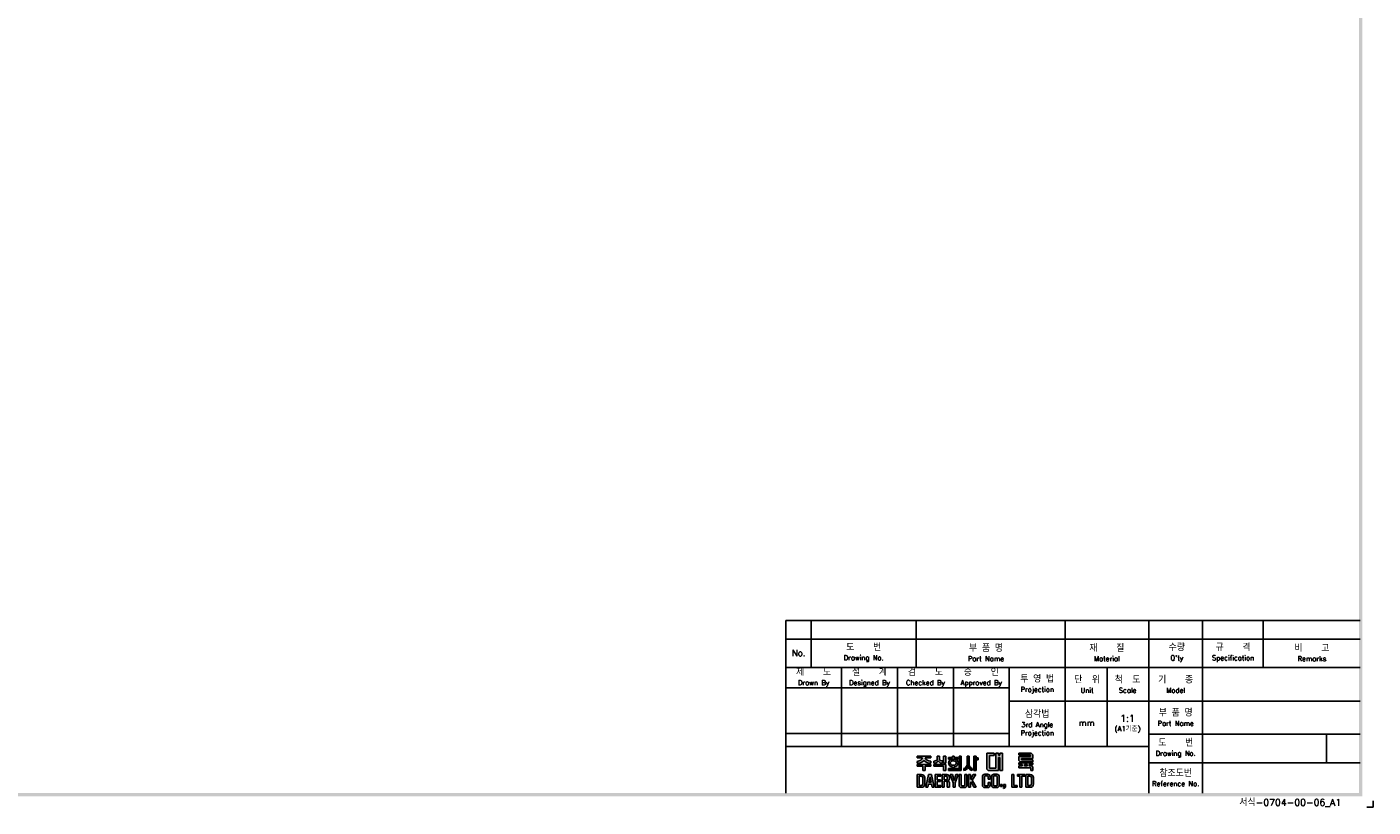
# Model space of a CAD drawing. Extents: x -194 to 879, y -1928 to 536.
# Tile 2 of 3: x 442 to 879, y -50 to 203. Entities that reach past the tile are written whole.
import ezdxf

# ---------------------------------------------------------------- set-up
doc = ezdxf.new("R2010")
doc.units = 0
doc.header["$MEASUREMENT"] = 0
for name, color, linetype in [('di', 3, 'CONTINUOUS'), ('dimtaxt', 3, 'CONTINUOUS'), ('dwg', 7, 'CONTINUOUS')]:
    doc.layers.add(name, color=color, linetype=linetype)
doc.styles.get("Standard").update_dxf_attribs({"font": 'romans.shx', "height": 2, "bigfont": 'hgs.shx'})

# ---------------------------------------------------------------- blocks, each defined once
blk = doc.blocks.new('도면서식 A1')
at = {"layer": 'di', "insert": (780.92, -2.61), "char_height": 2.2, "width": 38.8706, "attachment_point": 4}
blk.add_mtext('서식-0704-00-06_A1', dxfattribs=at)
blk = doc.blocks.new('대륙')
at = {"layer": 'dimtaxt'}
for points in [[(70.89, 12.38), (72.38, 12.38), (72.38, 13.12), (70.01, 13.12), (70.01, 8), (70.53, 7.49), (73.84, 7.49), (73.84, 11.66), (74.29, 11.66), (74.29, 7.49), (75.14, 7.49), (75.14, 13.12), (74.29, 13.12), (74.29, 12.42), (73.84, 12.42), (73.84, 13.12), (73.01, 13.12), (73.01, 8.23), (70.89, 8.23)], [(61.83, 12.19), (61.11, 12.19), (61.11, 8.2), (57.74, 8.2), (57.74, 7.47), (61.11, 7.47), (61.83, 7.47)]]:
    blk.add_hatch(color=256, dxfattribs=at).paths.add_polyline_path(points)
h = blk.add_hatch(color=256, dxfattribs=at)
h.paths.add_polyline_path([(84.17, 12.56), (84.17, 11.99), (80.38, 11.99), (80.38, 10.74), (80.81, 10.32), (84.92, 10.32), (84.92, 10.92), (81.19, 10.92), (81.19, 11.44), (84.92, 11.44), (84.92, 12.6), (84.39, 13.12), (80.36, 13.12), (80.36, 12.56)])
h.paths.add_polyline_path([(83.7, 9.41), (84.92, 9.41), (84.92, 9.97), (80.36, 9.97), (80.36, 9.41), (81.48, 9.41), (81.48, 9.04), (80.35, 9.04), (80.35, 8.42), (84.18, 8.42), (84.18, 7.49), (84.92, 7.49), (84.92, 8.64), (84.52, 9.04), (83.7, 9.04)])
h.paths.add_polyline_path([(83, 9.41), (82.23, 9.41), (82.23, 9.04), (83, 9.04)], flags=17)
h = blk.add_hatch(color=256, dxfattribs=at)
edge = h.paths.add_edge_path()
edge.add_line((51.99, 12.18), (47.65, 12.18))
edge.add_line((47.65, 12.18), (47.65, 11.59))
edge.add_line((47.65, 11.59), (49.36, 11.59))
edge.add_ellipse((47.48, 11.55), major_axis=(1.89, 0.39), ratio=0.576936, start_angle=268.0794, end_angle=342.4305, ccw=False)
edge.add_line((47.64, 10.44), (47.64, 9.87))
edge.add_ellipse((47.59, 11.36), major_axis=(2.46, 0), ratio=0.608939, start_angle=-88.7913, end_angle=-24.3158)
edge.add_ellipse((52.06, 11.36), major_axis=(-2.46, 0), ratio=0.608939, start_angle=384.3158, end_angle=448.3061)
edge.add_line((51.99, 9.87), (51.99, 10.51))
edge.add_ellipse((52.11, 11.62), major_axis=(-1.91, 0.31), ratio=0.577613, start_angle=17.5125, end_angle=91.8636, ccw=False)
edge.add_line((50.24, 11.59), (51.99, 11.59))
edge.add_line((51.99, 11.59), (51.99, 12.18))
h.paths.add_polyline_path([(52, 9.48), (47.64, 9.48), (47.64, 8.87), (49.46, 8.87), (49.46, 7.49), (50.19, 7.49), (50.19, 8.88), (52, 8.88)])
edge = h.paths.add_edge_path()
edge.add_arc((55.25, 11.18), 0.45, 180, 220.7047, ccw=False)
edge.add_line((54.8, 11.18), (54.8, 12.18))
edge.add_line((54.8, 12.18), (54.06, 12.18))
edge.add_line((54.06, 12.18), (54.06, 11.18))
edge.add_arc((53.61, 11.18), 0.45, 319.2953, 360, ccw=False)
edge.add_spline(control_points=[(53.95, 10.89), (53.94, 10.88), (53.93, 10.87), (53.83, 10.76), (53.7, 10.68), (53.03, 10.51)], knot_values=[3.761053, 3.761053, 3.761053, 3.761053, 3.807132, 3.807132, 4.298097, 4.298097, 4.298097, 4.298097], degree=3, periodic=0)
edge.add_line((53.03, 10.51), (53.03, 9.85))
edge.add_spline(control_points=[(53.03, 9.85), (53.05, 9.85), (53.06, 9.85), (53.74, 9.96), (53.94, 10.08), (54.15, 10.22), (54.2, 10.3), (54.43, 10.6)], knot_values=[3.495949, 3.495949, 3.495949, 3.495949, 3.524444, 3.524444, 4.06832, 4.06832, 4.379503, 4.379503, 4.379503, 4.379503], degree=3, periodic=0)
edge.add_spline(control_points=[(54.43, 10.6), (54.65, 10.3), (54.71, 10.22), (54.92, 10.08), (55.12, 9.96), (55.75, 9.88), (55.78, 9.87), (55.8, 9.86)], knot_values=[3.495949, 3.495949, 3.495949, 3.495949, 3.807132, 3.807132, 4.351008, 4.351008, 4.402945, 4.402945, 4.402945, 4.402945], degree=3, periodic=0)
edge.add_line((55.8, 9.86), (55.8, 10.59))
edge.add_spline(control_points=[(55.8, 10.59), (55.78, 10.59), (55.76, 10.6), (55.19, 10.66), (55.03, 10.75), (54.92, 10.87), (54.91, 10.88), (54.91, 10.89)], knot_values=[3.761053, 3.761053, 3.761053, 3.761053, 3.81299, 3.81299, 4.356866, 4.356866, 4.402945, 4.402945, 4.402945, 4.402945], degree=3, periodic=0)
h.paths.add_polyline_path([(56.82, 9.48), (53.03, 9.48), (53.03, 8.87), (56.1, 8.87), (56.1, 7.49), (56.82, 7.49)])
h.paths.add_polyline_path([(56.82, 12.19), (56.1, 12.19), (56.1, 9.87), (56.82, 9.87)])
h.paths.add_polyline_path([(60.76, 11.76), (59.58, 11.76), (59.58, 12.19), (59.05, 12.19), (59.05, 11.76), (57.74, 11.76), (57.74, 11.21), (60.76, 11.21)])
edge = h.paths.add_edge_path()
edge.add_ellipse((59.26, 9.92), major_axis=(-1.56, 0), ratio=0.830145, start_angle=101.7462, end_angle=265.4383)
edge.add_line((59.38, 11.21), (59.13, 11.21))
edge.add_ellipse((59.26, 9.92), major_axis=(1.56, 0), ratio=0.830145, start_angle=94.5617, end_angle=259.6787)
edge.add_line((58.98, 8.65), (58.98, 8.2))
edge.add_line((58.98, 8.2), (59.58, 8.2))
edge.add_line((59.58, 8.2), (59.58, 8.65))
edge = h.paths.add_edge_path(flags=16)
edge.add_spline(control_points=[(60.26, 9.92), (60.26, 10.03), (60.22, 10.15), (60.06, 10.37), (59.93, 10.48), (59.59, 10.63), (59.39, 10.66), (58.99, 10.64), (58.8, 10.59), (58.5, 10.41), (58.39, 10.3), (58.27, 10.07), (58.25, 9.96), (58.28, 9.73), (58.34, 9.62), (58.54, 9.4), (58.69, 9.3), (59.06, 9.19), (59.26, 9.17), (59.65, 9.23), (59.83, 9.31), (60.09, 9.5), (60.18, 9.62), (60.25, 9.8), (60.26, 9.86), (60.26, 9.92)], knot_values=[0, 0, 0, 0, 0.543876, 0.543876, 1.087752, 1.087752, 1.631628, 1.631628, 2.175504, 2.175504, 2.71938, 2.71938, 3.263256, 3.263256, 3.807132, 3.807132, 4.351008, 4.351008, 4.894884, 4.894884, 5.43876, 5.43876, 5.982636, 5.982636, 6.283185, 6.283185, 6.283185, 6.283185], degree=3, periodic=0)
h = blk.add_hatch(color=256, dxfattribs=at)
edge = h.paths.add_edge_path()
edge.add_line((64.41, 12.18), (63.7, 12.18))
edge.add_line((63.7, 12.18), (63.7, 9.23))
edge.add_ellipse((62.86, 9.12), major_axis=(0.66, 0.841), ratio=0.672815, start_angle=218.7862, end_angle=304.0863, ccw=False)
edge.add_line((62.7, 8.19), (62.7, 7.51))
edge.add_ellipse((63.11, 8.54), major_axis=(0.964, 0.919), ratio=0.540942, start_angle=220.7961, end_angle=301.7505)
edge.add_ellipse((64.93, 8.53), major_axis=(-0.866, 0.919), ratio=0.569913, start_angle=58.7442, end_angle=145.288)
edge.add_line((65.35, 7.49), (65.35, 8.17))
edge.add_ellipse((65.18, 9.26), major_axis=(-0.67, 1.07), ratio=0.576723, start_angle=74.3826, end_angle=142.9847, ccw=False)
edge.add_line((64.41, 9.18), (64.41, 12.18))
h.paths.add_polyline_path([(66.65, 10.99), (67.26, 10.99), (67.26, 11.63), (66.64, 11.63), (66.64, 12.18), (65.92, 12.18), (65.92, 7.49), (66.65, 7.49)])
h = blk.add_hatch(color=256, dxfattribs=at)
h.paths.add_polyline_path([(47.58, 6.25), (47.58, 2.12), (49.06, 2.12, 0.414214), (50.06, 3.12), (50.06, 5.25, 0.414214), (49.06, 6.25)])
h.paths.add_polyline_path([(48.9, 5.73, -0.414214), (49.4, 5.23), (49.4, 3.16, -0.414214), (48.9, 2.66), (48.23, 2.66), (48.23, 5.73)], flags=16)
h.paths.add_polyline_path([(50.42, 2.11), (51.1, 2.11), (51.31, 3.17), (52.21, 3.17), (52.42, 2.11), (53.1, 2.11), (52.25, 6.23), (51.27, 6.23)])
h.paths.add_polyline_path([(51.77, 5.49), (52.09, 3.74), (51.43, 3.74)], flags=16)
h.paths.add_polyline_path([(53.4, 2.11), (55.25, 2.11), (55.25, 2.66), (54.07, 2.66), (54.07, 3.99), (55.15, 3.99), (55.15, 4.52), (54.06, 4.52), (54.06, 5.7), (55.21, 5.7), (55.21, 6.25), (53.4, 6.25)])
h.paths.add_polyline_path([(55.67, 2.12), (56.33, 2.12), (56.33, 4.05), (56.93, 4.05, -0.414214), (57.33, 3.65), (57.33, 2.12), (58.02, 2.12), (58.02, 3.65, 0.276846), (57.45, 4.24, 0.25864), (58.02, 4.77), (58.02, 5.43, 0.414214), (57.22, 6.23), (55.67, 6.23)])
h.paths.add_polyline_path([(56.33, 5.71), (57.04, 5.71, -0.414214), (57.34, 5.41), (57.34, 4.86, -0.414214), (57.04, 4.56), (56.33, 4.56)], flags=16)
h.paths.add_polyline_path([(59.2, 3.57), (59.2, 2.11), (59.85, 2.11), (59.85, 3.58), (60.8, 6.24), (60.13, 6.24), (59.53, 4.27), (58.97, 6.24), (58.28, 6.24)])
h.paths.add_polyline_path([(61.13, 2.78, 0.414214), (61.88, 2.03), (62.85, 2.03, 0.414214), (63.6, 2.78), (63.6, 6.24), (62.93, 6.24), (62.93, 2.84, -0.414214), (62.68, 2.59), (62.07, 2.59, -0.414214), (61.82, 2.84), (61.82, 6.24), (61.13, 6.24)])
h.paths.add_polyline_path([(64.11, 2.12), (64.77, 2.12), (64.77, 3.42), (64.98, 3.87), (65.9, 2.12), (66.68, 2.12), (65.38, 4.46), (66.48, 6.23), (65.69, 6.23), (64.76, 4.66), (64.76, 6.23), (64.11, 6.23)])
h.paths.add_polyline_path([(68.62, 2.84, 0.414214), (69.42, 2.04), (70.32, 2.04, 0.414214), (71.12, 2.84), (71.12, 3.62), (70.47, 3.62), (70.47, 2.85, -0.414214), (70.17, 2.55), (69.58, 2.55, -0.414214), (69.28, 2.85), (69.28, 5.49, -0.414214), (69.58, 5.79), (70.16, 5.79, -0.414214), (70.46, 5.49), (70.46, 4.76), (71.12, 4.76), (71.12, 5.52, 0.414214), (70.32, 6.32), (69.42, 6.32, 0.414214), (68.62, 5.52)])
h.paths.add_polyline_path([(71.57, 2.84, 0.414214), (72.37, 2.04), (73.25, 2.04, 0.414214), (74.05, 2.84), (74.05, 5.52, 0.414214), (73.25, 6.32), (72.37, 6.32, 0.414214), (71.57, 5.52)])
h.paths.add_polyline_path([(72.23, 5.5, -0.414214), (72.53, 5.8), (73.09, 5.8, -0.414214), (73.39, 5.5), (73.39, 2.85, -0.414214), (73.09, 2.55), (72.53, 2.55, -0.414214), (72.23, 2.85)], flags=16)
h.paths.add_polyline_path([(74.42, 2.34), (75.05, 2.34), (75.05, 2.98), (74.42, 2.98)])
h.paths.add_polyline_path([(75.76, 2.34, -0.316213), (75.39, 2.07), (75.39, 1.77, 0.409412), (76.08, 2.47), (76.08, 2.98), (75.39, 2.98), (75.39, 2.34)])
h.paths.add_polyline_path([(78.08, 2.12), (79.79, 2.12), (79.79, 2.67), (78.75, 2.67), (78.75, 6.24), (78.08, 6.24)])
h.paths.add_polyline_path([(80.68, 2.12), (81.35, 2.12), (81.35, 5.7), (82.27, 5.7), (82.27, 6.24), (79.92, 6.24), (79.92, 5.7), (80.68, 5.7)])
h.paths.add_polyline_path([(82.59, 2.13), (84.07, 2.13, 0.414214), (85.07, 3.13), (85.07, 5.24, 0.414214), (84.07, 6.24), (82.59, 6.24)])
h.paths.add_polyline_path([(83.24, 5.73), (83.9, 5.73, -0.414214), (84.4, 5.23), (84.4, 3.15, -0.414214), (83.9, 2.65), (83.24, 2.65)], flags=16)
for p, q in [((70.01, 13.12), (70.01, 8)), ((70.01, 13.12), (72.38, 13.12)), ((72.38, 13.12), (72.38, 12.38)), ((73.01, 13.12), (73.01, 8.23)), ((73.01, 13.12), (73.84, 13.12)), ((73.84, 13.12), (73.84, 12.42)), ((74.29, 13.12), (75.14, 13.12)), ((74.29, 13.12), (74.29, 12.42)), ((75.14, 13.12), (75.14, 7.49)), ((80.36, 13.12), (84.39, 13.12)), ((80.36, 12.56), (80.36, 13.12)), ((84.92, 12.6), (84.39, 13.12)), ((47.64, 10.44), (47.64, 9.87)), ((47.64, 9.48), (52, 9.48)), ((47.64, 8.87), (47.64, 9.48)), ((49.46, 8.87), (47.64, 8.87)), ((47.65, 12.18), (51.99, 12.18)), ((47.65, 12.18), (47.65, 11.59)), ((47.65, 11.59), (49.36, 11.59)), ((49.46, 7.49), (49.46, 8.87)), ((50.19, 8.88), (50.19, 7.49)), ((52, 8.88), (50.19, 8.88)), ((51.99, 11.59), (50.24, 11.59)), ((51.99, 12.18), (51.99, 11.59)), ((51.99, 10.51), (51.99, 9.87)), ((52, 9.48), (52, 8.88)), ((53.03, 9.85), (53.03, 10.51)), ((53.03, 9.48), (56.82, 9.48)), ((53.03, 8.87), (53.03, 9.48)), ((56.1, 8.87), (53.03, 8.87)), ((54.06, 12.18), (54.8, 12.18)), ((54.06, 12.18), (54.06, 11.18)), ((54.8, 12.18), (54.8, 11.18)), ((55.8, 9.86), (55.8, 10.59)), ((56.82, 12.19), (56.1, 12.19)), ((56.1, 12.19), (56.1, 9.87)), ((56.82, 9.87), (56.1, 9.87)), ((56.1, 7.49), (56.1, 8.87)), ((56.82, 12.19), (56.82, 9.87)), ((56.82, 9.48), (56.82, 7.49)), ((57.74, 11.76), (59.05, 11.76)), ((57.74, 11.21), (57.74, 11.76)), ((60.76, 11.21), (57.74, 11.21)), ((59.05, 11.76), (59.05, 12.19)), ((59.05, 12.19), (59.58, 12.19)), ((59.58, 12.19), (59.58, 11.76)), ((59.58, 11.76), (60.76, 11.76)), ((60.76, 11.76), (60.76, 11.21)), ((61.11, 12.19), (61.11, 8.2)), ((61.83, 12.19), (61.11, 12.19)), ((61.83, 7.47), (61.83, 12.19)), ((63.7, 12.18), (64.41, 12.18)), ((63.7, 12.18), (63.7, 9.23)), ((64.41, 12.18), (64.41, 9.18)), ((65.92, 7.49), (65.92, 12.18)), ((65.92, 12.18), (66.64, 12.18)), ((66.64, 12.18), (66.64, 11.63)), ((66.64, 11.63), (67.26, 11.63)), ((66.65, 10.99), (66.65, 7.49)), ((67.26, 10.99), (66.65, 10.99)), ((67.26, 11.63), (67.26, 10.99)), ((70.89, 12.38), (70.89, 8.23)), ((70.89, 12.38), (72.38, 12.38)), ((73.84, 12.42), (74.29, 12.42)), ((73.84, 11.66), (73.84, 7.49)), ((73.84, 11.66), (74.29, 11.66)), ((74.29, 11.66), (74.29, 7.49)), ((80.35, 9.04), (81.48, 9.04)), ((80.35, 9.04), (80.35, 8.42)), ((80.36, 12.56), (84.17, 12.56)), ((80.36, 9.97), (84.92, 9.97)), ((80.36, 9.97), (80.36, 9.41)), ((80.36, 9.41), (81.48, 9.41)), ((80.38, 11.99), (84.17, 11.99)), ((80.38, 11.99), (80.38, 10.74)), ((80.81, 10.32), (80.38, 10.74)), ((80.81, 10.32), (84.92, 10.32)), ((81.19, 11.44), (84.92, 11.44)), ((81.19, 11.44), (81.19, 10.92)), ((81.19, 10.92), (84.92, 10.92)), ((81.48, 9.41), (81.48, 9.04)), ((82.23, 9.41), (83, 9.41)), ((82.23, 9.41), (82.23, 9.04)), ((82.23, 9.04), (83, 9.04)), ((83, 9.41), (83, 9.04)), ((83.7, 9.41), (84.92, 9.41)), ((83.7, 9.41), (83.7, 9.04)), ((83.7, 9.04), (84.52, 9.04)), ((84.17, 12.56), (84.17, 11.99)), ((84.92, 8.64), (84.52, 9.04)), ((84.92, 12.6), (84.92, 11.44)), ((84.92, 10.92), (84.92, 10.32)), ((84.92, 9.97), (84.92, 9.41)), ((47.58, 6.25), (47.58, 2.12)), ((47.58, 6.25), (49.06, 6.25)), ((48.23, 5.73), (48.23, 2.66)), ((48.9, 5.73), (48.23, 5.73)), ((49.4, 3.16), (49.4, 5.23)), ((50.19, 7.49), (49.46, 7.49)), ((50.06, 5.25), (50.06, 3.12)), ((51.27, 6.23), (50.42, 2.11)), ((52.25, 6.23), (51.27, 6.23)), ((51.77, 5.49), (51.43, 3.74)), ((52.09, 3.74), (51.77, 5.49)), ((53.1, 2.11), (52.25, 6.23)), ((55.21, 6.25), (53.4, 6.25)), ((53.4, 6.25), (53.4, 2.11)), ((54.06, 5.7), (55.21, 5.7)), ((54.06, 4.52), (54.06, 5.7)), ((55.15, 4.52), (54.06, 4.52)), ((55.15, 3.99), (55.15, 4.52)), ((55.21, 5.7), (55.21, 6.25)), ((55.67, 6.23), (55.67, 2.12)), ((57.22, 6.23), (55.67, 6.23)), ((56.82, 7.49), (56.1, 7.49)), ((56.33, 5.71), (56.33, 4.56)), ((57.04, 5.71), (56.33, 5.71)), ((56.33, 4.56), (57.04, 4.56)), ((57.34, 4.86), (57.34, 5.41)), ((57.74, 8.2), (61.11, 8.2)), ((57.74, 7.47), (57.74, 8.2)), ((61.11, 7.47), (57.74, 7.47)), ((58.02, 4.77), (58.02, 5.43)), ((58.97, 6.24), (58.28, 6.24)), ((58.28, 6.24), (59.2, 3.57)), ((59.53, 4.27), (58.97, 6.24)), ((58.98, 8.2), (58.98, 8.65)), ((60.13, 6.24), (59.53, 4.27)), ((59.58, 8.65), (59.58, 8.2)), ((59.85, 3.58), (60.8, 6.24)), ((60.8, 6.24), (60.13, 6.24)), ((61.11, 7.47), (61.83, 7.47)), ((61.13, 6.24), (61.13, 2.78)), ((61.82, 6.24), (61.13, 6.24)), ((61.82, 2.84), (61.82, 6.24)), ((62.7, 7.51), (62.7, 8.19)), ((62.93, 2.84), (62.93, 6.24)), ((62.93, 6.24), (63.6, 6.24)), ((63.6, 6.24), (63.6, 2.78)), ((64.11, 2.12), (64.11, 6.23)), ((64.11, 6.23), (64.76, 6.23)), ((64.76, 4.66), (65.69, 6.23)), ((64.76, 6.23), (64.76, 4.66)), ((65.35, 7.49), (65.35, 8.17)), ((66.48, 6.23), (65.38, 4.46)), ((65.38, 4.46), (66.68, 2.12)), ((65.69, 6.23), (66.48, 6.23)), ((66.65, 7.49), (65.92, 7.49)), ((68.62, 2.84), (68.62, 5.52)), ((69.28, 5.49), (69.28, 2.85)), ((70.32, 6.32), (69.42, 6.32)), ((70.16, 5.79), (69.58, 5.79)), ((70.53, 7.49), (70.01, 8)), ((70.46, 4.76), (70.46, 5.49)), ((71.12, 4.76), (70.46, 4.76)), ((73.84, 7.49), (70.53, 7.49)), ((73.01, 8.23), (70.89, 8.23)), ((71.12, 5.52), (71.12, 4.76)), ((71.57, 2.84), (71.57, 5.52)), ((72.23, 5.5), (72.23, 2.85)), ((73.25, 6.32), (72.37, 6.32)), ((73.09, 5.8), (72.53, 5.8)), ((73.39, 2.85), (73.39, 5.5)), ((74.05, 5.52), (74.05, 2.84)), ((75.14, 7.49), (74.29, 7.49)), ((78.08, 6.24), (78.08, 2.12)), ((78.75, 6.24), (78.08, 6.24)), ((78.75, 2.67), (78.75, 6.24)), ((82.27, 6.24), (79.92, 6.24)), ((79.92, 6.24), (79.92, 5.7)), ((79.92, 5.7), (80.68, 5.7)), ((80.35, 8.42), (84.18, 8.42)), ((80.68, 5.7), (80.68, 2.12)), ((81.35, 2.12), (81.35, 5.7)), ((81.35, 5.7), (82.27, 5.7)), ((82.27, 5.7), (82.27, 6.24)), ((82.59, 6.24), (82.59, 2.13)), ((84.07, 6.24), (82.59, 6.24)), ((83.24, 2.65), (83.24, 5.73)), ((83.24, 5.73), (83.9, 5.73)), ((84.18, 8.42), (84.18, 7.49)), ((84.92, 7.49), (84.18, 7.49)), ((84.4, 3.15), (84.4, 5.23)), ((84.92, 8.64), (84.92, 7.49)), ((85.07, 3.13), (85.07, 5.24)), ((47.58, 2.12), (49.06, 2.12)), ((48.23, 2.66), (48.9, 2.66)), ((50.42, 2.11), (51.1, 2.11)), ((51.1, 2.11), (51.31, 3.17)), ((51.31, 3.17), (52.21, 3.17)), ((51.43, 3.74), (52.09, 3.74)), ((52.21, 3.17), (52.42, 2.11)), ((52.42, 2.11), (53.1, 2.11)), ((53.4, 2.11), (55.25, 2.11)), ((54.07, 3.99), (55.15, 3.99)), ((54.07, 2.66), (54.07, 3.99)), ((55.25, 2.66), (54.07, 2.66)), ((55.25, 2.11), (55.25, 2.66)), ((55.67, 2.12), (56.33, 2.12)), ((56.33, 2.12), (56.33, 4.05)), ((56.33, 4.05), (56.93, 4.05)), ((57.33, 3.65), (57.33, 2.12)), ((57.33, 2.12), (58.02, 2.12)), ((58.02, 2.12), (58.02, 3.65)), ((59.2, 3.57), (59.2, 2.11)), ((59.2, 2.11), (59.85, 2.11)), ((59.85, 2.11), (59.85, 3.58)), ((62.85, 2.03), (61.88, 2.03)), ((62.68, 2.59), (62.07, 2.59)), ((64.77, 2.12), (64.11, 2.12)), ((64.98, 3.87), (64.77, 3.42)), ((64.77, 3.42), (64.77, 2.12)), ((65.9, 2.12), (64.98, 3.87)), ((66.68, 2.12), (65.9, 2.12)), ((70.32, 2.04), (69.42, 2.04)), ((70.17, 2.55), (69.58, 2.55)), ((70.47, 3.62), (70.47, 2.85)), ((71.12, 3.62), (70.47, 3.62)), ((71.12, 2.84), (71.12, 3.62)), ((73.25, 2.04), (72.37, 2.04)), ((73.09, 2.55), (72.53, 2.55)), ((74.42, 2.98), (74.42, 2.34)), ((75.05, 2.98), (74.42, 2.98)), ((75.05, 2.34), (74.42, 2.34)), ((75.05, 2.98), (75.05, 2.34)), ((75.39, 2.98), (75.39, 2.34)), ((76.08, 2.98), (75.39, 2.98)), ((75.76, 2.34), (75.39, 2.34)), ((75.39, 2.07), (75.39, 1.77)), ((76.08, 2.98), (76.08, 2.47)), ((78.08, 2.12), (79.79, 2.12)), ((79.79, 2.67), (78.75, 2.67)), ((79.79, 2.12), (79.79, 2.67)), ((80.68, 2.12), (81.35, 2.12)), ((82.59, 2.13), (84.07, 2.13)), ((83.9, 2.65), (83.24, 2.65))]:
    blk.add_line(p, q, dxfattribs=at)
for centre, radius, start, end in [((53.61, 11.18), 0.45, 319.2953, 360), ((55.25, 11.18), 0.45, 180, 220.7047), ((48.9, 5.23), 0.5, 0, 90), ((49.06, 5.25), 1, 0, 90), ((57.22, 4.85), 0.8, 270, 270), ((57.04, 5.41), 0.3, 0, 90), ((57.04, 4.86), 0.3, 270, 0), ((57.22, 5.43), 0.8, 0, 90), ((57.26, 5.02), 0.8, 283.6828, 341.6876), ((69.42, 5.52), 0.8, 90, 180), ((69.58, 5.49), 0.3, 90, 180), ((70.16, 5.49), 0.3, 0, 90), ((70.32, 5.52), 0.8, 0, 90), ((72.37, 5.52), 0.8, 90, 180), ((72.53, 5.5), 0.3, 90, 180), ((73.09, 5.5), 0.3, 0, 90), ((73.25, 5.52), 0.8, 0, 90), ((83.9, 5.23), 0.5, 0, 90), ((84.07, 5.24), 1, 0, 90), ((48.9, 3.16), 0.5, 270, 0), ((49.06, 3.12), 1, 270, 0), ((56.93, 3.65), 0.4, 0, 90), ((57.24, 3.47), 0.8, 12.921, 74.819), ((61.88, 2.78), 0.75, 180, 270), ((62.07, 2.84), 0.25, 180, 270), ((62.68, 2.84), 0.25, 270, 0), ((62.85, 2.78), 0.75, 270, 0), ((69.42, 2.84), 0.8, 180, 270), ((69.58, 2.85), 0.3, 180, 270), ((70.17, 2.85), 0.3, 270, 0), ((70.32, 2.84), 0.8, 270, 0), ((72.37, 2.84), 0.8, 180, 270), ((72.53, 2.85), 0.3, 180, 270), ((73.09, 2.85), 0.3, 270, 0), ((73.25, 2.84), 0.8, 270, 0), ((75.38, 2.47), 0.7, 270.9408, 0), ((75.38, 2.47), 0.4, 271.6466, 341.8371), ((83.9, 3.15), 0.5, 270, 0), ((84.07, 3.13), 1, 270, 0)]:
    blk.add_arc(centre, radius, start, end, dxfattribs=at)
for centre, major_axis, ratio, start_param, end_param in [((47.48, 11.55), (1.89, 0.39), 0.576936, 4.678869, 5.97654), ((47.59, 11.36), (-2.46, 0), 0.608939, 1.591893, 2.717202), ((59.26, 9.92), (1.56, 0), 0.830145, 1.650413, 4.532248), ((59.26, 9.92), (-1.56, 0), 0.830145, 1.775806, 4.632772), ((62.86, 9.12), (0.66, 0.841), 0.672815, 3.81854, 5.307307), ((63.11, 8.54), (0.964, 0.919), 0.540942, 3.853619, 5.26654)]:
    blk.add_ellipse(centre, major_axis=major_axis, ratio=ratio, start_param=start_param, end_param=end_param, dxfattribs=at)
at = {"layer": 'dimtaxt', "extrusion": (0, 0, -1)}
for centre, major_axis, ratio, start_param, end_param in [((52.06, 11.36), (-2.46, 0), 0.608939, -1.541231, -0.42439), ((52.11, 11.62), (-1.91, 0.31), 0.577613, 4.679864, 5.977535), ((65.18, 9.26), (-0.67, 1.07), 0.576723, 3.787632, 4.984965), ((64.93, 8.53), (-0.866, 0.919), 0.569913, 3.747431, 5.257905)]:
    blk.add_ellipse(centre, major_axis=major_axis, ratio=ratio, start_param=start_param, end_param=end_param, dxfattribs=at)
at = {"layer": 'dimtaxt'}
for points, knots in [([(53.95, 10.89), (53.94, 10.88), (53.93, 10.87), (53.83, 10.76), (53.7, 10.68), (53.03, 10.51)], [3.7610527, 3.7610527, 3.7610527, 3.7610527, 3.8071317, 3.8071317, 4.2980967, 4.2980967, 4.2980967, 4.2980967]), ([(54.43, 10.6), (54.2, 10.3), (54.15, 10.22), (53.94, 10.08), (53.74, 9.96), (53.06, 9.85), (53.05, 9.85), (53.03, 9.85)], [3.4959493, 3.4959493, 3.4959493, 3.4959493, 3.8071317, 3.8071317, 4.3510077, 4.3510077, 4.3795026, 4.3795026, 4.3795026, 4.3795026]), ([(54.43, 10.6), (54.65, 10.3), (54.71, 10.22), (54.92, 10.08), (55.12, 9.96), (55.75, 9.88), (55.78, 9.87), (55.8, 9.86)], [3.4959493, 3.4959493, 3.4959493, 3.4959493, 3.8071317, 3.8071317, 4.3510077, 4.3510077, 4.4029453, 4.4029453, 4.4029453, 4.4029453]), ([(54.91, 10.89), (54.91, 10.88), (54.92, 10.87), (55.03, 10.75), (55.19, 10.66), (55.76, 10.6), (55.78, 10.59), (55.8, 10.59)], [3.7610527, 3.7610527, 3.7610527, 3.7610527, 3.8071317, 3.8071317, 4.3510077, 4.3510077, 4.4029453, 4.4029453, 4.4029453, 4.4029453]), ([(60.26, 9.92), (60.26, 10.03), (60.22, 10.15), (60.06, 10.37), (59.93, 10.48), (59.59, 10.63), (59.39, 10.66), (58.99, 10.64), (58.8, 10.59), (58.5, 10.41), (58.39, 10.3), (58.27, 10.07), (58.25, 9.96), (58.28, 9.73), (58.34, 9.62), (58.54, 9.4), (58.69, 9.3), (59.06, 9.19), (59.26, 9.17), (59.65, 9.23), (59.83, 9.31), (60.09, 9.5), (60.18, 9.62), (60.25, 9.8), (60.26, 9.86), (60.26, 9.92)], [0, 0, 0, 0, 0.543876, 0.543876, 1.087752, 1.087752, 1.631628, 1.631628, 2.175504, 2.175504, 2.71938, 2.71938, 3.263256, 3.263256, 3.807132, 3.807132, 4.351008, 4.351008, 4.894884, 4.894884, 5.43876, 5.43876, 5.982636, 5.982636, 6.283185, 6.283185, 6.283185, 6.283185])]:
    blk.add_open_spline(points, degree=3, knots=knots, dxfattribs=at)

msp = doc.modelspace()

# ---------------------------------------------------------------- linework, layer by layer
at = {"layer": 'di'}
for p in [(878.999, -47.757), (876.983, -49.773)]:
    msp.add_line(p, (878.999, -49.773), dxfattribs=at)
at = {"layer": 'dimtaxt'}
for p, q in [((874.802, 10.812), (688.322, 10.812)), ((688.322, 10.812), (688.322, -45.237)), ((696.61, -4.328), (696.61, 10.792)), ((730.658, -4.308), (730.658, 10.812)), ((779.042, -4.308), (779.042, 10.812)), ((806.258, -4.308), (806.258, 10.812)), ((823.586, -4.308), (823.586, 10.812)), ((843.284, -4.308), (843.284, 10.812)), ((874.802, 4.764), (688.322, 4.764)), ((706.466, -30.136), (706.466, -4.475)), ((724.61, -30.136), (724.61, -4.475)), ((742.754, -30.136), (742.754, -4.475)), ((760.898, -30.136), (760.898, -4.475)), ((779.042, -30.136), (779.042, -4.475)), ((792.65, -30.136), (792.65, -4.475)), ((806.258, -45.274), (806.258, -4.475)), ((823.586, -45.274), (823.586, -4.475)), ((760.898, -11.053), (688.363, -11.053)), ((874.802, -15.425), (760.898, -15.425)), ((760.898, -25.877), (688.386, -25.877)), ((874.802, -26.118), (806.258, -26.118)), ((863.906, -35.431), (863.906, -26.118)), ((806.258, -30.136), (688.322, -30.136)), ((874.802, -35.431), (806.258, -35.431))]:
    msp.add_line(p, q, dxfattribs=at)
at = {"layer": 'dwg'}
msp.add_line((874.802, -4.475), (688.322, -4.475), dxfattribs=at)
for points in [[(875.471, 532.347), (874.463, 531.339), (875.471, -46.245), (874.463, -45.237)], [(688.487, -4.324), (688.487, -4.627), (874.55, -4.324), (874.55, -4.627)], [(875.471, -46.245), (874.463, -45.237), (52.943, -46.245), (53.951, -45.237)]]:
    msp.add_trace(points, dxfattribs=at)

# ---------------------------------------------------------------- block references
at = {"layer": 'di', "xscale": 1.008, "yscale": 1.008, "zscale": 1.008}
msp.add_blockref('대륙', (682.995, -45.487), dxfattribs=at)
at = {"layer": 'dwg', "xscale": 1.008, "yscale": 1.008, "zscale": 1.008}
msp.add_blockref('도면서식 A1', (48.407, -45.741), dxfattribs=at)

# ---------------------------------------------------------------- texts
at = {"layer": 'di', "attachment_point": 5}
for s, insert, char_height, width in [('No.', (692.549, 0.262), 2.016, 8.12257), ('{\\H1.1x;도    번\\P\\H0.72727x;Drawing No.}', (713.634, 0.262), 2.016, 34.04776), ('{\\H1.1x;부 품 명\\P\\H0.72727x;Part Name}', (753.338, 0.228), 2.016, 45.36), ('{\\H1.1x;재    질\\P\\H0.72727x;Material}', (792.57, 0.228), 2.016, 27.76132), ("{\\H1.1x;수량\\P\\H0.72727x;Q'ty}", (815.3, 0.228), 2.016, 9.53468), ('{\\H1.1x;규    격\\P\\H0.72727x;Specification}', (833.55, 0.228), 2.016, 27.216), ('{\\H1.1x;비    고\\P\\H0.72727x;Remarks}', (859.154, 0.228), 2.016, 39.312), ('{\\H1.1x;제    도\\P\\H0.72727x;Drawn By}', (697.394, -7.84), 2.016, 18.144), ('{\\H1.1x;설    계}\\P{\\H0.8x;Designed By}', (715.538, -7.84), 2.016, 18.144), ('{\\H1.1x;검    도\\P\\H0.72727x;Checked By}', (733.682, -7.84), 2.016, 18.144), ('승    인\\P{\\H0.72727x;Approved By}', (751.826, -7.84), 2.2176, 18.144), ('투 영 법\\P{\\H0.72727x;Projection}', (769.97, -10.026), 2.2176, 18.144), ('{\\H1.1x;단  위}\\P{\\H0.8x;Unit}', (786.156, -10.026), 2.016, 16.128), ('{\\H1.1x;척  도\\P\\H0.72727x;Scale}', (799.301, -10.026), 2.016, 16.128), ('기    종\\P{\\H0.72727x;Model}', (814.922, -10.026), 2.2176, 17.32877), ('{\\H1.1x;삼각법\\H0.45455x;\\P\\H1.6x;3rd Angle\\PProjection}', (769.97, -22.78), 2.016, 18.144), ('부 품 명\\P{\\H0.72727x;Part Name}', (814.922, -20.772), 2.2176, 17.32877), ('도    번\\P{\\H0.72727x;Drawing No.}', (814.922, -30.774), 2.2176, 17.32877), ('참조도번\\P{\\H0.72727x;Reference No.}', (814.922, -40.334), 2.2176, 17.32877)]:
    msp.add_mtext(s, dxfattribs=dict(at, insert=insert, char_height=char_height, width=width))
at = {"layer": 'dimtaxt'}
msp.add_text('mm', height=2.016, dxfattribs=at).set_placement((783.414, -23.426))
at = {"layer": 'dimtaxt', "insert": (799.301, -22.78), "char_height": 2.2176, "width": 16.128, "attachment_point": 5}
msp.add_mtext('1:1\\P{\\H0.72727x;(A1기준)}', dxfattribs=at)

doc.saveas('drawing.dxf')
